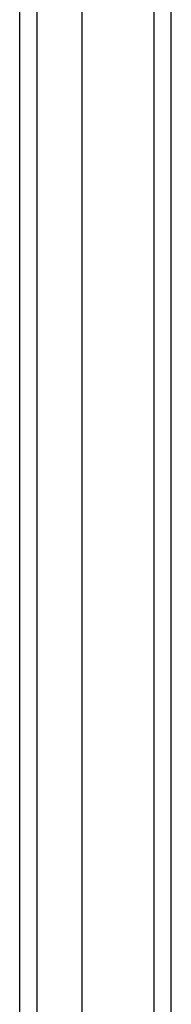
# Model space of a CAD drawing. Header units: inches. Extents: x 17 to 237, y 17 to 149.
# Tile 27 of 113: x 140.97 to 141.836, y 65.792 to 71.419. Entities that reach past the tile are written whole.
import ezdxf

# ---------------------------------------------------------------- set-up
doc = ezdxf.new("R2010")
doc.units = ezdxf.units.IN
doc.header["$MEASUREMENT"] = 0
doc.layers.add('Visible Edges(ANSI)', color=7, linetype='Continuous', lineweight=25)
doc.layers.add('Visible Tangent Edges(ANSI)', color=7, linetype='Continuous', lineweight=25)

msp = doc.modelspace()

# ---------------------------------------------------------------- linework, layer by layer
at = {"layer": 'Visible Edges(ANSI)'}
for p, q in [((141.8357, 60.2652), (141.8357, 108.0672)), ((140.9695, 61.0633), (140.9695, 107.2691)), ((141.3239, 107.2691), (141.3239, 61.0633))]:
    msp.add_line(p, q, dxfattribs=at)
at = {"layer": 'Visible Tangent Edges(ANSI)'}
for p, q in [((141.7367, 108.0672), (141.7367, 60.2652)), ((141.0685, 60.9333), (141.0685, 107.3991))]:
    msp.add_line(p, q, dxfattribs=at)

doc.saveas('drawing.dxf')
